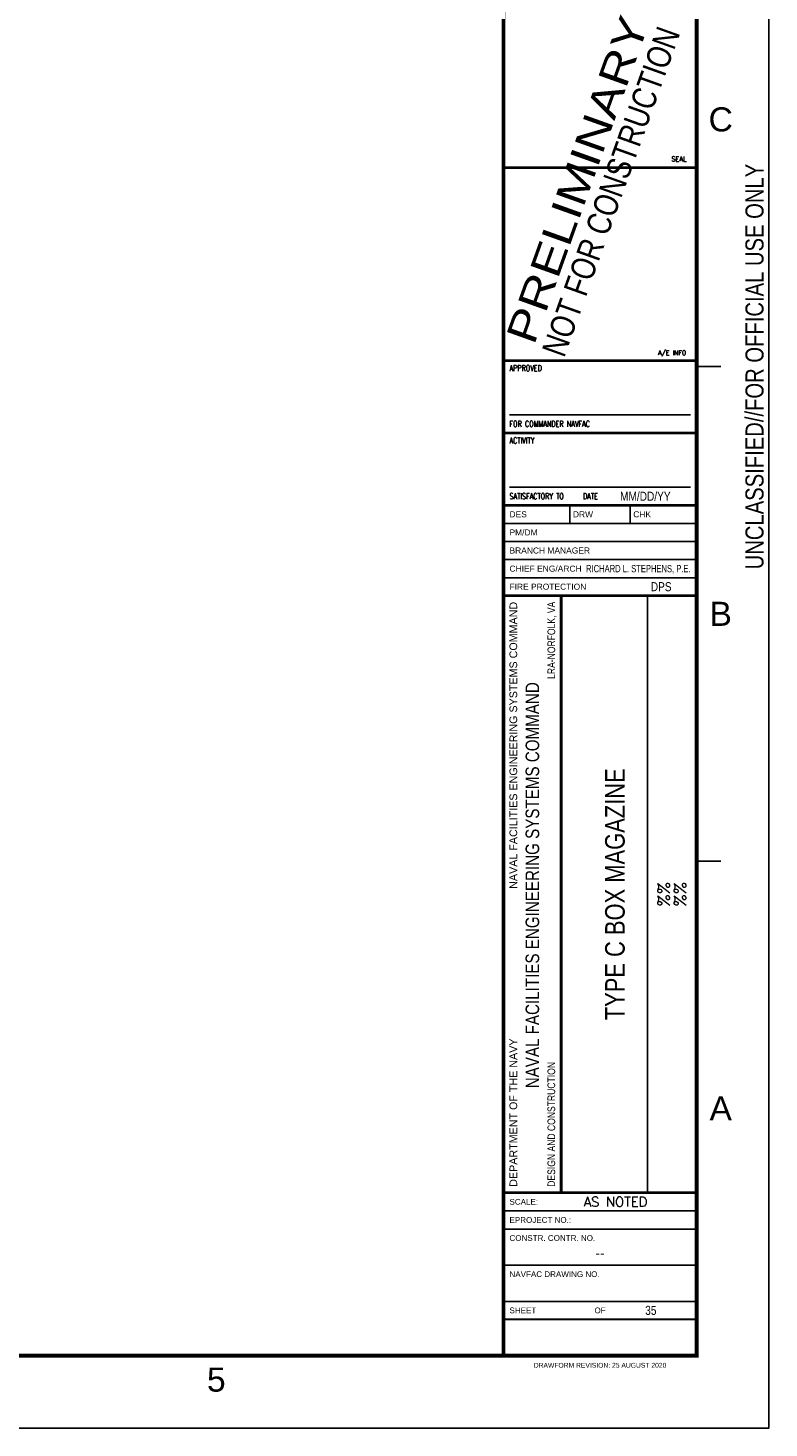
# Model space of a CAD drawing. Header units: inches. Extents: x 0 to 34.1, y 0 to 22.
# Tile 3 of 4: x 26.3 to 34, y 0 to 14.5. Entities that reach past the tile are written whole.
import ezdxf
from ezdxf.enums import TextEntityAlignment as Align

# ---------------------------------------------------------------- set-up
doc = ezdxf.new("R2010")
doc.units = ezdxf.units.IN
doc.header["$MEASUREMENT"] = 0
doc.layers.add('G-ANNO-SEC-FOUO', color=1, linetype='Continuous', lineweight=0)
for name, color, linetype in [('G-ANNO-TTLB', 7, 'Continuous'), ('G-ANNO-TTLB-LABL', 2, 'Continuous'), ('G-ANNO-TTLB-TEXT', 3, 'Continuous')]:
    doc.layers.add(name, color=color, linetype=linetype)
doc.layers.add('G-ANNO-TTLB-NPLT', color=2, linetype='Continuous', plot=False)
doc.layers.add('G-ANNO-TTLB-PRLM', color=251, linetype='Continuous', plot=False)
doc.styles.add('NAVFAC Text', font='arial.ttf', dxfattribs={"width": 0.8})
doc.styles.add('NAVFAC Title', font='swiss.ttf', dxfattribs={"width": 0.8})
doc.styles.add('ROMANS', font='ROMANS.shx', dxfattribs={"width": 0.8})
doc.styles.add('Stamp', font='swissk.ttf', dxfattribs={"width": 0.8})
doc.styles.add('Text', font='arial.ttf', dxfattribs={"width": 0.8})
doc.styles.add('TITLES', font='swiss.ttf', dxfattribs={"width": 0.8})

# ---------------------------------------------------------------- blocks, each defined once
blk = doc.blocks.new('NFM_SHEET_BORDER')
at = {"layer": 'G-ANNO-TTLB', "color": 173}
for p, q in [((33.25, 11), (33.5, 11)), ((33.25, 5.875), (33.5, 5.875))]:
    blk.add_line(p, q, dxfattribs=at)
at = {"layer": 'G-ANNO-TTLB', "color": 1}
for p, q in [((33.187, 10.5), (31.312, 10.5)), ((33.187, 9.75), (31.312, 9.75))]:
    blk.add_line(p, q, dxfattribs=at)
at = {"layer": 'G-ANNO-TTLB', "color": 6, "const_width": 0.04}
blk.add_lwpolyline([(1.25, 21.25), (33.25, 21.25), (33.25, 0.75), (1.25, 0.75)], close=True, dxfattribs=at)
blk.add_lwpolyline([(31.25, 21.25), (31.25, 0.75)], dxfattribs=at)
at = {"layer": 'G-ANNO-TTLB', "color": 3}
for points, const_width in [([(33.25, 13.062), (31.25, 13.062)], 0.028), ([(33.25, 11.062), (31.25, 11.062)], 0.028), ([(33.25, 10.312), (31.25, 10.312)], 0.028), ([(33.25, 9.562), (31.25, 9.562)], 0.028), ([(31.25, 8.625), (33.25, 8.625)], 0.028), ([(31.848, 8.625), (31.848, 2.438)], 0.03), ([(31.25, 2.438), (33.25, 2.438)], 0.028), ([(31.25, 1.125), (33.25, 1.125)], 0.02)]:
    blk.add_lwpolyline(points, dxfattribs=dict(at, const_width=const_width))
at = {"layer": 'G-ANNO-TTLB-LABL', "color": 3}
for p, q in [((31.938, 9.562), (31.938, 9.375)), ((32.563, 9.562), (32.563, 9.375)), ((33.25, 9.375), (31.25, 9.375)), ((33.25, 9.188), (31.25, 9.188))]:
    blk.add_line(p, q, dxfattribs=at)
at = {"layer": 'G-ANNO-TTLB-LABL', "color": 1}
for p, q in [((33.25, 9), (31.25, 9)), ((33.25, 8.812), (31.25, 8.812))]:
    blk.add_line(p, q, dxfattribs=at)
at = {"layer": 'G-ANNO-TTLB-LABL'}
for p, q in [((31.25, 2.25), (33.25, 2.25)), ((31.25, 2.062), (33.25, 2.062)), ((31.25, 1.688), (33.25, 1.688)), ((31.25, 1.312), (33.25, 1.312))]:
    blk.add_line(p, q, dxfattribs=at)
at = {"layer": 'G-ANNO-TTLB-LABL', "color": 3}
blk.add_lwpolyline([(32.74, 8.625), (32.74, 2.438)], dxfattribs=at)
at = {"layer": 'G-ANNO-TTLB-NPLT'}
blk.add_lwpolyline([(0, 0), (0, 22), (34, 22), (34, 0)], close=True, dxfattribs=at)
at = {"layer": 'G-ANNO-SEC-FOUO', "color": 1, "style": 'Text', "width": 0.8}
blk.add_text('UNCLASSIFIED//FOR OFFICIAL USE ONLY', height=0.1875, rotation=90, dxfattribs=at).set_placement((34, 11), align=Align.BOTTOM_CENTER)
at = {"layer": 'G-ANNO-TTLB', "color": 132, "style": 'Text'}
for s, p in [('C', (33.5, 13.562)), ('B', (33.5, 8.438)), ('A', (33.5, 3.312)), ('5', (28.275, 0.5))]:
    blk.add_text(s, height=0.25, dxfattribs=at).set_placement(p, align=Align.MIDDLE)
at = {"layer": 'G-ANNO-TTLB', "color": 1, "style": 'ROMANS'}
for s, height, p in [('SEAL', 0.0497, (32.989, 13.127)), ('A/E INFO', 0.0469, (32.851, 11.12))]:
    blk.add_text(s, height=height, rotation=0.0001, dxfattribs=at).set_placement(p)
at = {"layer": 'G-ANNO-TTLB', "color": 1, "style": 'ROMANS', "width": 0.7}
for s, p in [('APPROVED', (31.312, 10.953)), ('FOR COMMANDER NAVFAC', (31.312, 10.375)), ('SATISFACTORY TO', (31.312, 9.625)), ('DATE', (32.073, 9.625))]:
    blk.add_text(s, height=0.0625, rotation=0.0001, dxfattribs=at).set_placement(p)
blk.add_text('ACTIVITY', height=0.0625, rotation=0.0001, dxfattribs=at).set_placement((31.312, 10.266), align=Align.TOP_LEFT)
at = {"layer": 'G-ANNO-TTLB-LABL', "color": 1, "style": 'Text'}
for s, p in [('DES', (31.312, 9.469)), ('DRW', (31.969, 9.469)), ('CHK', (32.594, 9.469)), ('PM/DM', (31.312, 9.281)), ('BRANCH MANAGER', (31.312, 9.094)), ('CHIEF ENG/ARCH', (31.312, 8.906)), ('FIRE PROTECTION', (31.312, 8.719))]:
    blk.add_text(s, height=0.0625, rotation=0.0001, dxfattribs=at).set_placement(p, align=Align.MIDDLE_LEFT)
for s, p in [('SCALE:', (31.312, 2.344)), ('EPROJECT NO.:', (31.312, 2.156)), ('CONSTR. CONTR. NO.', (31.312, 1.969)), ('NAVFAC DRAWING NO.', (31.312, 1.594)), ('SHEET', (31.312, 1.219))]:
    blk.add_text(s, height=0.0596, dxfattribs=at).set_placement(p, align=Align.MIDDLE_LEFT)
blk.add_text('OF', height=0.0596, dxfattribs=at).set_placement((32.25, 1.219), align=Align.MIDDLE)
at = {"layer": 'G-ANNO-TTLB-LABL', "style": 'Text'}
blk.add_text('DRAWFORM REVISION: 25 AUGUST 2020', height=0.05, dxfattribs=at).set_placement((32.25, 0.625), align=Align.CENTER)
at = {"layer": 'G-ANNO-TTLB-TEXT', "color": 2, "style": 'Text'}
blk.add_text('NAVAL FACILITIES ENGINEERING SYSTEMS COMMAND', height=0.0795, rotation=90.0001, dxfattribs=at).set_placement((31.312, 8.562), align=Align.TOP_RIGHT)
blk.add_text('DEPARTMENT OF THE NAVY', height=0.0795, rotation=90.0001, dxfattribs=at).set_placement((31.312, 2.5), align=Align.TOP_LEFT)
blk = doc.blocks.new('NAVFAC_Sheet_Info')
at = {"layer": 'G-ANNO-TTLB', "color": 3, "style": 'ROMANS', "width": 0.8}
for tag, p in [('DESIGNED_BY', (31.723, 9.469)), ('DRAWN_BY', (32.348, 9.469)), ('REVIEWED_BY', (33.036, 9.469))]:
    blk.add_attdef(tag, text='', height=0.1, dxfattribs=at).set_placement(p, align=Align.MIDDLE)
blk.add_attdef('BRANCH_MANAGER', text='', height=0.1, dxfattribs=at).set_placement((33.188, 9.094), align=Align.MIDDLE_RIGHT)
at = {"layer": 'G-ANNO-TTLB', "color": 3, "style": 'ROMANS'}
for tag, height, p in [('SHEET_TITLE_1_OF_1', 0.15, (32.995, 5.531)), ('SHEET_TITLE_1_OF_2', 0.125, (32.91, 5.531)), ('SHEET_TITLE_2_OF_2', 0.125, (33.08, 5.531))]:
    blk.add_attdef(tag, text='', height=height, rotation=90, dxfattribs=at).set_placement(p, align=Align.MIDDLE_CENTER)
at = {"layer": 'G-ANNO-TTLB', "color": 4}
for tag, height, style, p in [('SCALE', 0.1, 'ROMANS', (32.41, 2.344)), ('NAVFAC_DWG_NUMBER', 0.125, 'ROMANS', (32.25, 1.437)), ('SHEET_X', 0.0938, 'ROMANS', (31.891, 1.219)), ('DISCIPLINE_SHEET_NO', 0.25, 'TITLES', (32.25, 0.938))]:
    blk.add_attdef(tag, text='', height=height, dxfattribs=dict(at, style=style)).set_placement(p, align=Align.MIDDLE)
blk = doc.blocks.new('NFM_PROJECT_INFO_2')
at = {"layer": 'G-ANNO-TTLB', "color": 3, "style": 'NAVFAC Text', "width": 0.8}
for tag, height, p in [('ACTIVITY', 0.125, (32.25, 9.977)), ('SAT2_DATE', 0.0938, (32.719, 9.656))]:
    blk.add_attdef(tag, text='', height=height, dxfattribs=at).set_placement(p, align=Align.MIDDLE_CENTER)
for tag, height, p in [('DESIGN_MAN_NAME', 0.1, (33.188, 9.281)), ('AGENCY_CHIEF', 0.1, (33.188, 8.906)), ('FIRE_PROTECTION', 0.0938, (33.188, 8.719))]:
    blk.add_attdef(tag, text='', height=height, dxfattribs=at).set_placement(p, align=Align.MIDDLE_RIGHT)
at = {"layer": 'G-ANNO-TTLB', "color": 3, "style": 'NAVFAC Text'}
for tag, height, width, p in [('AGENCY_SITE-CITY_STATE', 0.0795, 0.8, (31.785, 8.562)), ('PROJECT_LOCATION', 0.125, 0.9, (32.068, 8.562))]:
    blk.add_attdef(tag, text='', height=height, rotation=90, dxfattribs=dict(at, width=width)).set_placement(p, align=Align.RIGHT)
at = {"layer": 'G-ANNO-TTLB', "color": 4, "style": 'NAVFAC Title', "width": 0.8}
for tag, p in [('PROJECT_TITLE_1_OF_2', (32.281, 5.531)), ('PROJECT_TITLE_1_OF_1', (32.404, 5.531)), ('PROJECT_TITLE_2_OF_2', (32.557, 5.531))]:
    blk.add_attdef(tag, text='', height=0.203, rotation=90, dxfattribs=at).set_placement(p, align=Align.MIDDLE)
at = {"layer": 'G-ANNO-TTLB', "color": 152, "style": 'NAVFAC Title', "width": 0.8}
blk.add_attdef('AGENCY_NAME', text='', height=0.141, rotation=90, dxfattribs=at).set_placement((31.549, 5.625), align=Align.MIDDLE)
at = {"layer": 'G-ANNO-TTLB', "color": 3, "style": 'NAVFAC Text'}
for tag, p, height, width in [('PROJECT_STATION', (32.068, 2.5), 0.125, 0.9), ('AGENCY_SITE-LOCATION', (31.785, 2.5), 0.0795, 0.8)]:
    blk.add_attdef(tag, p, '', height=height, rotation=90, dxfattribs=dict(at, width=width))
at = {"layer": 'G-ANNO-TTLB', "color": 4, "style": 'NAVFAC Text', "width": 0.8}
for tag, p in [('EPROJECT_NO', (32.629, 2.157)), ('OF_X', (32.776, 1.219))]:
    blk.add_attdef(tag, text='', height=0.0938, dxfattribs=at).set_placement(p, align=Align.MIDDLE)
at = {"layer": 'G-ANNO-TTLB', "color": 4, "style": 'NAVFAC Text'}
blk.add_attdef('CONST_CONTRACT_NO', text='', height=0.1, dxfattribs=at).set_placement((32.25, 1.813), align=Align.MIDDLE)

msp = doc.modelspace()

# ---------------------------------------------------------------- block references
msp.add_blockref('NFM_SHEET_BORDER', (0, 0))
ref = msp.add_blockref('NFM_PROJECT_INFO_2', (0, 0))
ref.add_attrib('AGENCY_NAME', 'NAVAL FACILITIES ENGINEERING SYSTEMS COMMAND', dxfattribs={"layer": 'G-ANNO-TTLB', "color": 152, "height": 0.14062, "rotation": 90, "style": 'NAVFAC Title', "width": 0.8}).set_placement((31.549, 5.625), align=Align.MIDDLE)
ref.add_attrib('AGENCY_SITE-LOCATION', 'DESIGN AND CONSTRUCTION', (31.785, 2.5), dxfattribs={"layer": 'G-ANNO-TTLB', "color": 3, "height": 0.0795, "rotation": 90, "style": 'NAVFAC Text', "width": 0.8})
ref.add_attrib('AGENCY_SITE-CITY_STATE', 'LRA-NORFOLK, VA', dxfattribs={"layer": 'G-ANNO-TTLB', "color": 3, "height": 0.0795, "rotation": 90, "style": 'NAVFAC Text', "width": 0.8}).set_placement((31.785, 8.563), align=Align.RIGHT)
ref.add_attrib('PROJECT_TITLE_1_OF_1', 'TYPE C BOX MAGAZINE', dxfattribs={"layer": 'G-ANNO-TTLB', "color": 4, "height": 0.20312, "rotation": 90, "style": 'NAVFAC Title', "width": 0.8}).set_placement((32.404, 5.531), align=Align.MIDDLE)
ref.add_attrib('SAT2_DATE', 'MM/DD/YY', dxfattribs={"layer": 'G-ANNO-TTLB', "color": 3, "height": 0.0938, "style": 'NAVFAC Text', "width": 0.8}).set_placement((32.719, 9.656), align=Align.MIDDLE_CENTER)
ref.add_attrib('AGENCY_CHIEF', 'RICHARD L. STEPHENS, P.E.', dxfattribs={"layer": 'G-ANNO-TTLB', "color": 3, "height": 0.075, "style": 'Text', "width": 0.75}).set_placement((33.188, 8.906), align=Align.MIDDLE_RIGHT)
ref.add_attrib('FIRE_PROTECTION', 'DPS', dxfattribs={"layer": 'G-ANNO-TTLB', "color": 3, "height": 0.0938, "style": 'NAVFAC Text', "width": 0.8}).set_placement((32.991, 8.719), align=Align.MIDDLE_RIGHT)
ref.add_attrib('CONST_CONTRACT_NO', '--', dxfattribs={"layer": 'G-ANNO-TTLB', "color": 4, "height": 0.1, "style": 'NAVFAC Text'}).set_placement((32.25, 1.813), align=Align.MIDDLE)
ref.add_attrib('OF_X', '35', dxfattribs={"layer": 'G-ANNO-TTLB', "color": 4, "height": 0.0938, "style": 'NAVFAC Text', "width": 0.8}).set_placement((32.776, 1.219), align=Align.MIDDLE)
ref = msp.add_blockref('NAVFAC_Sheet_Info', (0, 0))
ref.add_attrib('SHEET_TITLE_1_OF_2', '%%', dxfattribs={"layer": 'G-ANNO-TTLB', "color": 3, "height": 0.125, "rotation": 90, "style": 'ROMANS'}).set_placement((32.91, 5.531), align=Align.MIDDLE_CENTER)
ref.add_attrib('SHEET_TITLE_2_OF_2', '%%', dxfattribs={"layer": 'G-ANNO-TTLB', "color": 3, "height": 0.125, "rotation": 90, "style": 'ROMANS'}).set_placement((33.08, 5.531), align=Align.MIDDLE_CENTER)
ref.add_attrib('SCALE', 'AS NOTED', dxfattribs={"layer": 'G-ANNO-TTLB', "color": 4, "height": 0.1, "style": 'ROMANS'}).set_placement((32.41, 2.344), align=Align.MIDDLE)

# ---------------------------------------------------------------- texts
at = {"layer": 'G-ANNO-TTLB-PRLM', "style": 'Stamp'}
for s, height, width, p in [('PRELIMINARY', 0.3125, 1.2, (31.566, 11.213)), ('NOT FOR CONSTRUCTION', 0.25, 0.8, (31.878, 11.084))]:
    msp.add_text(s, height=height, rotation=70.3425, dxfattribs=dict(at, width=width)).set_placement(p)

doc.saveas('drawing.dxf')
